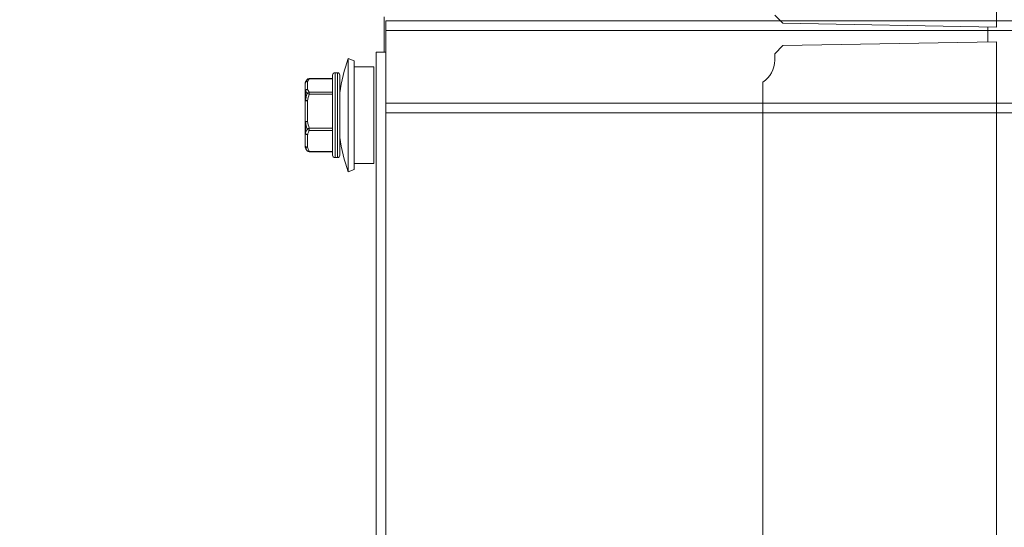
# Model space of a CAD drawing. Header units: millimetres. Extents: x -3034 to 546681, y -100001 to 133386.
# Tile 94 of 173: x 82861 to 82983, y -12047 to -11984. Entities that reach past the tile are written whole.
import ezdxf

# ---------------------------------------------------------------- set-up
doc = ezdxf.new("R2010")
doc.units = ezdxf.units.MM
doc.linetypes.add('ACAD_ISO03W100', pattern=[150, 60, -90])
for name, color, linetype in [('___INST__AR_podstawy', 3, 'Continuous'), ('ELEK CIENKIE', 80, 'Continuous'), ('ELEK ODGROMÓWKA', 214, 'Continuous')]:
    doc.layers.add(name, color=color, linetype=linetype)

# ---------------------------------------------------------------- blocks, each defined once
blk = doc.blocks.new('iglice')
at = {"layer": 'ELEK CIENKIE', "color": 232, "linetype": 'ACAD_ISO03W100', "ltscale": 3}
blk.add_circle((-27813.9, 9135.33), 7540, dxfattribs=at)
blk = doc.blocks.new('wentDACH')
at = {"color": 8, "lineweight": 9}
for p, q in [((-103052.39, 31525.15), (-103052.39, 31415.89)), ((-103078.91, 31416.36), (-103052.4, 31415.89)), ((-103078.91, 31413.58), (-103052.4, 31414.05)), ((-103052.39, 31304.79), (-103052.39, 31414.05))]:
    blk.add_line(p, q, dxfattribs=at)
at = {"color": 8, "linetype": 'Continuous', "lineweight": 9}
for p, q in [((-103128.32, 31412.77), (-103128.32, 31417.17)), ((-103128.12, 31405.27), (-103128.12, 31416.67)), ((-103128.12, 31416.67), (-102280.52, 31416.67)), ((-103128.12, 31415.47), (-102280.52, 31415.47)), ((-103132.8, 31397.97), (-103132.8, 31411.97)), ((-103132.8, 31411.97), (-103132.05, 31411.7)), ((-103129.32, 30366.47), (-103129.32, 31412.77)), ((-103128.12, 31412.77), (-103129.32, 31412.77)), ((-103132.05, 31398.24), (-103132.05, 31411.7)), ((-103132.05, 31410.97), (-103129.62, 31410.97)), ((-103129.62, 31398.97), (-103129.62, 31410.97)), ((-103137.62, 31409.48), (-103137.62, 31409.51)), ((-103134.72, 31409.51), (-103137.62, 31409.51)), ((-103134.72, 31409.48), (-103137.62, 31409.48)), ((-103134.72, 31409.92), (-103134.72, 31400.02)), ((-103134.42, 31410.22), (-103134.42, 31399.72)), ((-103134.42, 31410.22), (-103134.12, 31410.22)), ((-103134.12, 31399.72), (-103134.12, 31410.22)), ((-103133.82, 31400.02), (-103133.82, 31409.92)), ((-103138.12, 31401.05), (-103138.12, 31408.89)), ((-103138.08, 31409.04), (-103138.03, 31409.13)), ((-103138.08, 31409.03), (-103138.08, 31409.04)), ((-103138.08, 31409.03), (-103138.08, 31409.04)), ((-103138.08, 31409.03), (-103138.08, 31409.04)), ((-103138.03, 31409.13), (-103138.02, 31409.15)), ((-103138.03, 31409.13), (-103138.03, 31409.13)), ((-103138.02, 31409.15), (-103137.98, 31409.21)), ((-103137.98, 31409.21), (-103137.94, 31409.27)), ((-103137.94, 31409.27), (-103137.9, 31409.34)), ((-103137.9, 31409.34), (-103137.86, 31409.39)), ((-103137.86, 31409.39), (-103137.86, 31409.39)), ((-103137.82, 31408.16), (-103137.82, 31409.16)), ((-103081.39, 31409.08), (-103081.39, 31304.54)), ((-103138.08, 31407.99), (-103138.08, 31406.78)), ((-103137.62, 31407.59), (-103137.62, 31407.83)), ((-103134.72, 31407.83), (-103137.62, 31407.83)), ((-103134.72, 31407.59), (-103137.62, 31407.59)), ((-103137.82, 31406.75), (-103137.82, 31404.19)), ((-103128.12, 31406.47), (-102280.52, 31406.47)), ((-103128.12, 30366.47), (-103128.12, 31405.27)), ((-103128.12, 31405.27), (-102280.52, 31405.27)), ((-103138.08, 31404.12), (-103138.08, 31402.72)), ((-103137.82, 31402.56), (-103137.82, 31401)), ((-103137.62, 31403.07), (-103137.62, 31403.35)), ((-103134.72, 31403.35), (-103137.62, 31403.35)), ((-103134.72, 31403.07), (-103137.62, 31403.07)), ((-103138.08, 31400.9), (-103138.08, 31401.1)), ((-103138.08, 31400.9), (-103138.03, 31400.8)), ((-103138.02, 31400.79), (-103138.03, 31400.8)), ((-103137.98, 31400.73), (-103138.02, 31400.79)), ((-103137.99, 31400.82), (-103137.99, 31400.83)), ((-103137.99, 31400.82), (-103137.99, 31400.83)), ((-103137.94, 31400.66), (-103137.98, 31400.73)), ((-103137.9, 31400.6), (-103137.94, 31400.66)), ((-103137.86, 31400.55), (-103137.9, 31400.6)), ((-103137.86, 31400.55), (-103137.88, 31400.58)), ((-103137.86, 31400.55), (-103137.86, 31400.55)), ((-103137.62, 31400.43), (-103137.62, 31400.49)), ((-103134.72, 31400.49), (-103137.62, 31400.49)), ((-103134.72, 31400.43), (-103137.62, 31400.43)), ((-103134.42, 31399.72), (-103134.12, 31399.72)), ((-103132.05, 31398.97), (-103129.62, 31398.97)), ((-103132.8, 31397.97), (-103132.05, 31398.24))]:
    blk.add_line(p, q, dxfattribs=at)
at = {"color": 8, "lineweight": 9, "ltscale": 3}
for p, q in [((-103078.91, 31416.36), (-103079.89, 31417.36)), ((-103053.49, 31415.91), (-103053.49, 31414.03)), ((-103078.91, 31413.58), (-103079.89, 31412.58)), ((-103079.89, 31412.58), (-103079.89, 31411.76))]:
    blk.add_line(p, q, dxfattribs=at)
at = {"color": 8, "linetype": 'Continuous', "lineweight": 9}
for centre, radius, start, end in [((-103113.04, 31404.97), 20.96, 160.4901, 172.4609), ((-103137.62, 31409.21), 0.3, 90, 143.5762), ((-103137.65, 31409.21), 0.277, 83.0663, 94.1595), ((-103134.42, 31409.92), 0.3, 90, 180), ((-103134.12, 31409.92), 0.3, 0, 90), ((-103137.82, 31408.89), 0.3, 150, 180), ((-103137.87, 31408.88), 0.252, 178.3015, 179.999), ((-103136.57, 31408.29), 1.69, 149.9561, 153.6627), ((-103137.67, 31409.24), 0.24, 139.0477, 141.4184), ((-103137.67, 31409.24), 0.238, 141.4187, 143.3214), ((-103113.04, 31404.97), 20.96, 187.5391, 199.5099), ((-103137.82, 31401.05), 0.3, 180, 210), ((-103137.62, 31400.73), 0.3, 216.4238, 270), ((-103134.42, 31400.02), 0.3, 180, 270), ((-103134.12, 31400.02), 0.3, 270, 0)]:
    blk.add_arc(centre, radius, start, end, dxfattribs=at)
at = {"color": 8, "lineweight": 9, "ltscale": 3}
blk.add_arc((-103083.06, 31411.77), 3.17, 301.7436, 359.9747, dxfattribs=at)
at = {"color": 8, "linetype": 'Continuous', "lineweight": 9}
for points, knots in [([(-103137.67, 31409.49), (-103137.71, 31409.48), (-103137.77, 31409.47), (-103137.83, 31409.43), (-103137.85, 31409.4)], [0, 0, 0, 0, 0.508798, 1, 1, 1, 1]), ([(-103137.82, 31409.16), (-103137.81, 31409.19), (-103137.75, 31409.3), (-103137.68, 31409.41), (-103137.62, 31409.48)], [0, 0, 0, 0, 0.241582, 1, 1, 1, 1]), ([(-103138.12, 31408.89), (-103138.12, 31408.92), (-103138.1, 31409), (-103138.04, 31409.09), (-103137.94, 31409.14), (-103137.86, 31409.16), (-103137.82, 31409.16)], [0, 0, 0, 0, 0.240762, 0.487172, 0.741052, 1, 1, 1, 1]), ([(-103137.82, 31409.16), (-103137.85, 31409.16), (-103137.9, 31409.16), (-103138, 31409.13), (-103138.06, 31409.07), (-103138.08, 31409.03)], [0, 0, 0, 0, 0.261028, 0.513901, 1, 1, 1, 1]), ([(-103137.82, 31408.15), (-103137.86, 31408.15), (-103137.94, 31408.14), (-103138.04, 31408.08), (-103138.11, 31407.99), (-103138.12, 31407.91), (-103138.12, 31407.88)], [0, 0, 0, 0, 0.259367, 0.513304, 0.759466, 1, 1, 1, 1]), ([(-103138.12, 31407.88), (-103138.12, 31407.9), (-103138.12, 31407.94), (-103138.1, 31407.97), (-103138.08, 31407.99)], [0, 0, 0, 0, 0.487547, 1, 1, 1, 1]), ([(-103138.08, 31407.99), (-103138.06, 31408.04), (-103137.98, 31408.12), (-103137.88, 31408.15), (-103137.82, 31408.15)], [0, 0, 0, 0, 0.497181, 1, 1, 1, 1]), ([(-103137.88, 31407.64), (-103137.9, 31407.67), (-103137.98, 31407.78), (-103138.04, 31407.9), (-103138.08, 31407.99)], [0, 0, 0, 0, 0.258128, 1, 1, 1, 1]), ([(-103137.62, 31407.83), (-103137.67, 31407.82), (-103137.78, 31407.78), (-103137.86, 31407.69), (-103137.88, 31407.64)], [0, 0, 0, 0, 0.499375, 1, 1, 1, 1]), ([(-103137.62, 31407.59), (-103137.65, 31407.6), (-103137.7, 31407.61), (-103137.77, 31407.63), (-103137.83, 31407.64), (-103137.86, 31407.64), (-103137.88, 31407.64)], [0, 0, 0, 0, 0.311011, 0.595499, 0.831048, 1, 1, 1, 1]), ([(-103137.62, 31407.83), (-103137.64, 31407.85), (-103137.71, 31407.96), (-103137.78, 31408.07), (-103137.82, 31408.16)], [0, 0, 0, 0, 0.258735, 1, 1, 1, 1]), ([(-103138.08, 31406.78), (-103138.1, 31406.77), (-103138.11, 31406.75), (-103138.12, 31406.73), (-103138.12, 31406.72)], [0, 0, 0, 0, 0.549607, 1, 1, 1, 1]), ([(-103138.12, 31406.72), (-103138.12, 31406.72), (-103138.12, 31406.73), (-103138.1, 31406.73), (-103138.07, 31406.74), (-103138.02, 31406.74), (-103137.93, 31406.75), (-103137.86, 31406.75), (-103137.82, 31406.75)], [0, 0, 0, 0, 0.030416, 0.090737, 0.183718, 0.306963, 0.625593, 1, 1, 1, 1]), ([(-103137.82, 31406.75), (-103137.85, 31406.75), (-103137.89, 31406.76), (-103137.94, 31406.77), (-103137.98, 31406.78), (-103138.03, 31406.78), (-103138.07, 31406.78), (-103138.08, 31406.78)], [0, 0, 0, 0, 0.303771, 0.44908, 0.585232, 0.822263, 1, 1, 1, 1]), ([(-103137.82, 31404.19), (-103137.86, 31404.19), (-103137.93, 31404.18), (-103138.02, 31404.18), (-103138.07, 31404.17), (-103138.1, 31404.16), (-103138.12, 31404.16), (-103138.12, 31404.15), (-103138.12, 31404.15)], [0, 0, 0, 0, 0.374745, 0.693331, 0.816493, 0.909374, 0.969614, 1, 1, 1, 1]), ([(-103138.12, 31404.15), (-103138.12, 31404.14), (-103138.11, 31404.13), (-103138.09, 31404.12), (-103138.08, 31404.12)], [0, 0, 0, 0, 0.363754, 1, 1, 1, 1]), ([(-103138.08, 31404.12), (-103138.05, 31404.13), (-103137.96, 31404.16), (-103137.87, 31404.18), (-103137.82, 31404.19)], [0, 0, 0, 0, 0.423222, 1, 1, 1, 1]), ([(-103138.08, 31402.72), (-103138.1, 31402.73), (-103138.12, 31402.76), (-103138.12, 31402.79), (-103138.12, 31402.8)], [0, 0, 0, 0, 0.531148, 1, 1, 1, 1]), ([(-103138.12, 31402.8), (-103138.12, 31402.77), (-103138.11, 31402.71), (-103138.04, 31402.63), (-103137.94, 31402.58), (-103137.86, 31402.56), (-103137.82, 31402.56)], [0, 0, 0, 0, 0.223573, 0.463515, 0.72475, 1, 1, 1, 1]), ([(-103138.08, 31402.72), (-103138.07, 31402.77), (-103138.01, 31402.95), (-103137.94, 31403.12), (-103137.88, 31403.25)], [0, 0, 0, 0, 0.246802, 1, 1, 1, 1]), ([(-103137.82, 31402.56), (-103137.85, 31402.56), (-103137.9, 31402.58), (-103137.98, 31402.61), (-103138.04, 31402.66), (-103138.07, 31402.7), (-103138.08, 31402.72)], [0, 0, 0, 0, 0.257256, 0.515244, 0.76439, 1, 1, 1, 1]), ([(-103137.62, 31403.35), (-103137.65, 31403.34), (-103137.7, 31403.33), (-103137.77, 31403.3), (-103137.83, 31403.28), (-103137.87, 31403.26), (-103137.88, 31403.25)], [0, 0, 0, 0, 0.300908, 0.581887, 0.820768, 1, 1, 1, 1]), ([(-103137.62, 31403.07), (-103137.67, 31403.08), (-103137.75, 31403.12), (-103137.84, 31403.19), (-103137.87, 31403.23), (-103137.88, 31403.25)], [0, 0, 0, 0, 0.51005, 0.761442, 1, 1, 1, 1]), ([(-103137.82, 31402.56), (-103137.81, 31402.61), (-103137.75, 31402.78), (-103137.68, 31402.95), (-103137.62, 31403.07)], [0, 0, 0, 0, 0.246931, 1, 1, 1, 1]), ([(-103138.12, 31401.24), (-103138.12, 31401.2), (-103138.11, 31401.15), (-103138.09, 31401.11), (-103138.08, 31401.1)], [0, 0, 0, 0, 0.747397, 1, 1, 1, 1]), ([(-103137.82, 31401), (-103137.86, 31401), (-103137.94, 31401.01), (-103138.04, 31401.06), (-103138.11, 31401.14), (-103138.12, 31401.21), (-103138.12, 31401.24)], [0, 0, 0, 0, 0.275505, 0.536765, 0.776581, 1, 1, 1, 1]), ([(-103137.99, 31400.83), (-103138, 31400.85), (-103138.03, 31400.94), (-103138.06, 31401.03), (-103138.08, 31401.1)], [0, 0, 0, 0, 0.251445, 1, 1, 1, 1]), ([(-103138.08, 31401.1), (-103138.06, 31401.06), (-103137.97, 31401), (-103137.87, 31400.99), (-103137.82, 31401)], [0, 0, 0, 0, 0.46907, 1, 1, 1, 1]), ([(-103137.62, 31400.49), (-103137.64, 31400.53), (-103137.72, 31400.7), (-103137.78, 31400.87), (-103137.82, 31401)], [0, 0, 0, 0, 0.253215, 1, 1, 1, 1]), ([(-103138.03, 31400.8), (-103138.02, 31400.79), (-103137.97, 31400.71), (-103137.92, 31400.64), (-103137.88, 31400.58)], [0, 0, 0, 0, 0.244023, 1, 1, 1, 1]), ([(-103137.88, 31400.58), (-103137.89, 31400.6), (-103137.93, 31400.68), (-103137.96, 31400.76), (-103137.99, 31400.82)], [0, 0, 0, 0, 0.251423, 1, 1, 1, 1]), ([(-103137.62, 31400.49), (-103137.64, 31400.49), (-103137.7, 31400.48), (-103137.77, 31400.5), (-103137.82, 31400.52)], [0, 0, 0, 0, 0.267465, 1, 1, 1, 1])]:
    blk.add_open_spline(points, degree=3, knots=knots, dxfattribs=at)
for points in [[(-103138.08, 31409.03), (-103138.11, 31408.99), (-103138.12, 31408.93), (-103138.12, 31408.88)], [(-103138.08, 31406.78), (-103138.03, 31407.07), (-103137.96, 31407.36), (-103137.88, 31407.64)], [(-103137.82, 31406.75), (-103137.77, 31407.03), (-103137.7, 31407.31), (-103137.62, 31407.59)], [(-103137.88, 31403.25), (-103137.96, 31403.54), (-103138.03, 31403.83), (-103138.08, 31404.12)], [(-103137.62, 31403.35), (-103137.7, 31403.63), (-103137.77, 31403.9), (-103137.82, 31404.19)], [(-103137.86, 31400.55), (-103137.87, 31400.56), (-103137.87, 31400.57), (-103137.88, 31400.58)], [(-103137.82, 31400.52), (-103137.83, 31400.53), (-103137.85, 31400.54), (-103137.86, 31400.55)]]:
    blk.add_open_spline(points, degree=3, dxfattribs=at)

msp = doc.modelspace()

# ---------------------------------------------------------------- block references
at = {"layer": '___INST__AR_podstawy', "color": 210, "lineweight": 40}
msp.add_blockref('wentDACH', (186034.592, -43400.942), dxfattribs=at)
at = {"layer": 'ELEK ODGROMÓWKA'}
msp.add_blockref('iglice', (111335.99, -24243.943), dxfattribs=at)

doc.saveas('drawing.dxf')
